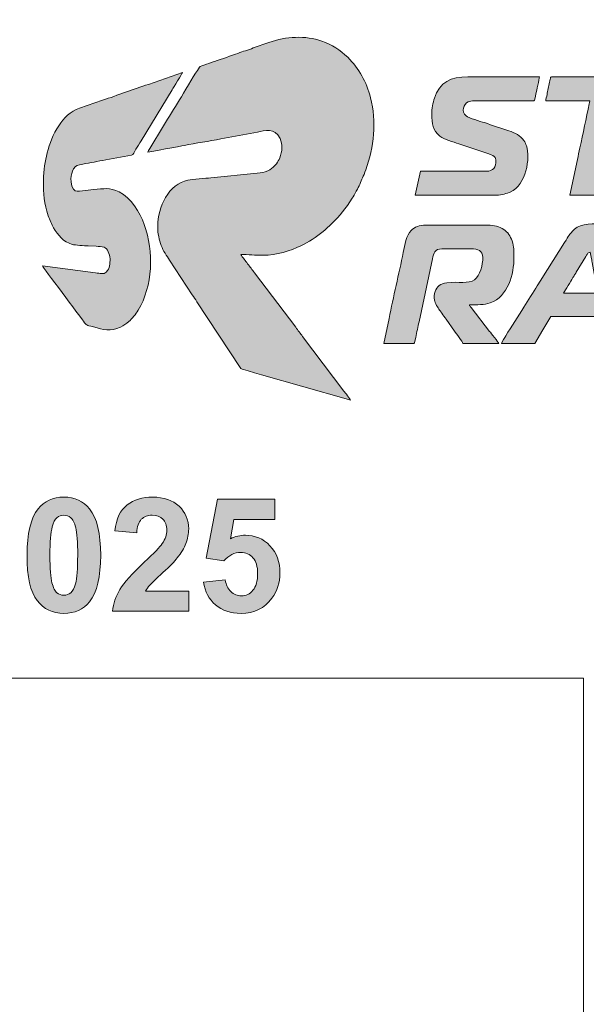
# Model space of a CAD drawing. Header units: millimetres. Extents: x 7 to 595, y -296 to -6.
# Tile 17 of 131: x 67 to 82, y -161 to -134. Entities that reach past the tile are written whole.
import ezdxf

# ---------------------------------------------------------------- set-up
doc = ezdxf.new("R2010")
doc.units = ezdxf.units.MM
doc.header["$MEASUREMENT"] = 0
doc.layers.add('Layer 1', color=7, linetype='Continuous', lineweight=0)

# ---------------------------------------------------------------- blocks, each defined once
blk = doc.blocks.new('Block_8')
at = {"layer": 'Layer 1', "true_color": 0x2c2a29, "transparency": 33554687}
h = blk.add_hatch(color=250, dxfattribs=at)
edge = h.paths.add_edge_path()
edge.add_spline(control_points=[(67.84, -147.659), (67.771, -147.659), (67.709, -147.682), (67.655, -147.727), (67.601, -147.771), (67.558, -147.852), (67.529, -147.968), (67.489, -148.118), (67.469, -148.372), (67.469, -148.729), (67.469, -149.086), (67.487, -149.331), (67.522, -149.464), (67.558, -149.597), (67.602, -149.686), (67.656, -149.731), (67.709, -149.775), (67.771, -149.797), (67.84, -149.797), (67.909, -149.797), (67.971, -149.774), (68.025, -149.729), (68.079, -149.685), (68.121, -149.604), (68.151, -149.488), (68.191, -149.339), (68.21, -149.086), (68.21, -148.729), (68.21, -148.372), (68.193, -148.128), (68.157, -147.994), (68.122, -147.861), (68.078, -147.771), (68.024, -147.727), (67.97, -147.682), (67.909, -147.659), (67.84, -147.659)], knot_values=[0, 0, 0, 0, 1, 1, 1, 2, 2, 2, 3, 3, 3, 4, 4, 4, 5, 5, 5, 6, 6, 6, 7, 7, 7, 8, 8, 8, 9, 9, 9, 10, 10, 10, 11, 11, 11, 12, 12, 12, 12], degree=3, periodic=0)
edge = h.paths.add_edge_path()
edge.add_spline(control_points=[(67.84, -147.177), (68.133, -147.177), (68.363, -147.282), (68.529, -147.492), (68.725, -147.74), (68.824, -148.153), (68.824, -148.729), (68.824, -149.304), (68.725, -149.717), (68.526, -149.968), (68.362, -150.176), (68.133, -150.28), (67.84, -150.28), (67.545, -150.28), (67.307, -150.166), (67.127, -149.939), (66.946, -149.712), (66.856, -149.306), (66.856, -148.723), (66.856, -148.151), (66.955, -147.739), (67.153, -147.488), (67.318, -147.28), (67.546, -147.177), (67.84, -147.177), (67.84, -147.177), (67.84, -147.177), (67.84, -147.177)], knot_values=[0, 0, 0, 0, 1, 1, 1, 2, 2, 2, 3, 3, 3, 4, 4, 4, 5, 5, 5, 6, 6, 6, 7, 7, 7, 8, 8, 8, 9, 9, 9, 9], degree=3, periodic=0)
h = blk.add_hatch(color=250, dxfattribs=at)
edge = h.paths.add_edge_path()
edge.add_spline(control_points=[(71.174, -149.687), (71.174, -149.687), (71.174, -150.225), (71.174, -150.225), (71.174, -150.225), (69.138, -150.225), (69.138, -150.225), (69.16, -150.02), (69.226, -149.827), (69.336, -149.644), (69.446, -149.461), (69.664, -149.218), (69.989, -148.916), (70.251, -148.672), (70.411, -148.506), (70.47, -148.419), (70.55, -148.299), (70.59, -148.181), (70.59, -148.063), (70.59, -147.933), (70.556, -147.833), (70.486, -147.764), (70.417, -147.694), (70.321, -147.659), (70.199, -147.659), (70.077, -147.659), (69.981, -147.696), (69.909, -147.769), (69.838, -147.842), (69.797, -147.963), (69.786, -148.133), (69.786, -148.133), (69.206, -148.075), (69.206, -148.075), (69.24, -147.755), (69.348, -147.525), (69.53, -147.385), (69.712, -147.247), (69.94, -147.177), (70.213, -147.177), (70.512, -147.177), (70.747, -147.258), (70.918, -147.419), (71.089, -147.581), (71.174, -147.782), (71.174, -148.023), (71.174, -148.159), (71.15, -148.289), (71.101, -148.413), (71.052, -148.537), (70.975, -148.666), (70.868, -148.801), (70.798, -148.892), (70.671, -149.021), (70.487, -149.19), (70.303, -149.358), (70.187, -149.47), (70.138, -149.525), (70.088, -149.58), (70.049, -149.635), (70.019, -149.687), (70.019, -149.687), (71.174, -149.687), (71.174, -149.687)], knot_values=[0, 0, 0, 0, 1, 1, 1, 2, 2, 2, 3, 3, 3, 4, 4, 4, 5, 5, 5, 6, 6, 6, 7, 7, 7, 8, 8, 8, 9, 9, 9, 10, 10, 10, 11, 11, 11, 12, 12, 12, 13, 13, 13, 14, 14, 14, 15, 15, 15, 16, 16, 16, 17, 17, 17, 18, 18, 18, 19, 19, 19, 20, 20, 20, 21, 21, 21, 21], degree=3, periodic=0)
h = blk.add_hatch(color=250, dxfattribs=at)
edge = h.paths.add_edge_path()
edge.add_spline(control_points=[(71.573, -149.446), (71.573, -149.446), (72.153, -149.386), (72.153, -149.386), (72.17, -149.518), (72.218, -149.622), (72.3, -149.699), (72.381, -149.776), (72.475, -149.814), (72.582, -149.814), (72.703, -149.814), (72.806, -149.765), (72.89, -149.665), (72.974, -149.566), (73.016, -149.416), (73.016, -149.216), (73.016, -149.029), (72.975, -148.888), (72.891, -148.794), (72.808, -148.701), (72.699, -148.654), (72.565, -148.654), (72.398, -148.654), (72.247, -148.727), (72.115, -148.874), (72.115, -148.874), (71.645, -148.806), (71.645, -148.806), (71.645, -148.806), (71.941, -147.232), (71.941, -147.232), (71.941, -147.232), (73.478, -147.232), (73.478, -147.232), (73.478, -147.232), (73.478, -147.773), (73.478, -147.773), (73.478, -147.773), (72.382, -147.773), (72.382, -147.773), (72.382, -147.773), (72.29, -148.289), (72.29, -148.289), (72.42, -148.225), (72.552, -148.193), (72.688, -148.193), (72.946, -148.193), (73.165, -148.286), (73.344, -148.475), (73.524, -148.662), (73.613, -148.907), (73.613, -149.207), (73.613, -149.458), (73.541, -149.681), (73.396, -149.877), (73.199, -150.146), (72.925, -150.28), (72.575, -150.28), (72.295, -150.28), (72.066, -150.204), (71.89, -150.054), (71.713, -149.903), (71.607, -149.701), (71.573, -149.446)], knot_values=[0, 0, 0, 0, 1, 1, 1, 2, 2, 2, 3, 3, 3, 4, 4, 4, 5, 5, 5, 6, 6, 6, 7, 7, 7, 8, 8, 8, 9, 9, 9, 10, 10, 10, 11, 11, 11, 12, 12, 12, 13, 13, 13, 14, 14, 14, 15, 15, 15, 16, 16, 16, 17, 17, 17, 18, 18, 18, 19, 19, 19, 20, 20, 20, 21, 21, 21, 21], degree=3, periodic=0)
at = {"layer": 'Layer 1'}
for points, knots in [([(67.84, -147.177), (68.133, -147.177), (68.363, -147.282), (68.529, -147.492), (68.725, -147.74), (68.824, -148.153), (68.824, -148.729), (68.824, -149.304), (68.725, -149.717), (68.526, -149.968), (68.362, -150.176), (68.133, -150.28), (67.84, -150.28), (67.545, -150.28), (67.307, -150.166), (67.127, -149.939), (66.946, -149.712), (66.856, -149.306), (66.856, -148.723), (66.856, -148.151), (66.955, -147.739), (67.153, -147.488), (67.318, -147.28), (67.546, -147.177), (67.84, -147.177), (67.84, -147.177), (67.84, -147.177), (67.84, -147.177)], [0, 0, 0, 0, 1, 1, 1, 2, 2, 2, 3, 3, 3, 4, 4, 4, 5, 5, 5, 6, 6, 6, 7, 7, 7, 8, 8, 8, 9, 9, 9, 9]), ([(71.174, -149.687), (71.174, -149.687), (71.174, -150.225), (71.174, -150.225), (71.174, -150.225), (69.138, -150.225), (69.138, -150.225), (69.16, -150.02), (69.226, -149.827), (69.336, -149.644), (69.446, -149.461), (69.664, -149.218), (69.989, -148.916), (70.251, -148.672), (70.411, -148.506), (70.47, -148.419), (70.55, -148.299), (70.59, -148.181), (70.59, -148.063), (70.59, -147.933), (70.556, -147.833), (70.486, -147.764), (70.417, -147.694), (70.321, -147.659), (70.199, -147.659), (70.077, -147.659), (69.981, -147.696), (69.909, -147.769), (69.838, -147.842), (69.797, -147.963), (69.786, -148.133), (69.786, -148.133), (69.206, -148.075), (69.206, -148.075), (69.24, -147.755), (69.348, -147.525), (69.53, -147.385), (69.712, -147.247), (69.94, -147.177), (70.213, -147.177), (70.512, -147.177), (70.747, -147.258), (70.918, -147.419), (71.089, -147.581), (71.174, -147.782), (71.174, -148.023), (71.174, -148.159), (71.15, -148.289), (71.101, -148.413), (71.052, -148.537), (70.975, -148.666), (70.868, -148.801), (70.798, -148.892), (70.671, -149.021), (70.487, -149.19), (70.303, -149.358), (70.187, -149.47), (70.138, -149.525), (70.088, -149.58), (70.049, -149.635), (70.019, -149.687), (70.019, -149.687), (71.174, -149.687), (71.174, -149.687)], [0, 0, 0, 0, 1, 1, 1, 2, 2, 2, 3, 3, 3, 4, 4, 4, 5, 5, 5, 6, 6, 6, 7, 7, 7, 8, 8, 8, 9, 9, 9, 10, 10, 10, 11, 11, 11, 12, 12, 12, 13, 13, 13, 14, 14, 14, 15, 15, 15, 16, 16, 16, 17, 17, 17, 18, 18, 18, 19, 19, 19, 20, 20, 20, 21, 21, 21, 21]), ([(71.573, -149.446), (71.573, -149.446), (72.153, -149.386), (72.153, -149.386), (72.17, -149.518), (72.218, -149.622), (72.3, -149.699), (72.381, -149.776), (72.475, -149.814), (72.582, -149.814), (72.703, -149.814), (72.806, -149.765), (72.89, -149.665), (72.974, -149.566), (73.016, -149.416), (73.016, -149.216), (73.016, -149.029), (72.975, -148.888), (72.891, -148.794), (72.808, -148.701), (72.699, -148.654), (72.565, -148.654), (72.398, -148.654), (72.247, -148.727), (72.115, -148.874), (72.115, -148.874), (71.645, -148.806), (71.645, -148.806), (71.645, -148.806), (71.941, -147.232), (71.941, -147.232), (71.941, -147.232), (73.478, -147.232), (73.478, -147.232), (73.478, -147.232), (73.478, -147.773), (73.478, -147.773), (73.478, -147.773), (72.382, -147.773), (72.382, -147.773), (72.382, -147.773), (72.29, -148.289), (72.29, -148.289), (72.42, -148.225), (72.552, -148.193), (72.688, -148.193), (72.946, -148.193), (73.165, -148.286), (73.344, -148.475), (73.524, -148.662), (73.613, -148.907), (73.613, -149.207), (73.613, -149.458), (73.541, -149.681), (73.396, -149.877), (73.199, -150.146), (72.925, -150.28), (72.575, -150.28), (72.295, -150.28), (72.066, -150.204), (71.89, -150.054), (71.713, -149.903), (71.607, -149.701), (71.573, -149.446)], [0, 0, 0, 0, 1, 1, 1, 2, 2, 2, 3, 3, 3, 4, 4, 4, 5, 5, 5, 6, 6, 6, 7, 7, 7, 8, 8, 8, 9, 9, 9, 10, 10, 10, 11, 11, 11, 12, 12, 12, 13, 13, 13, 14, 14, 14, 15, 15, 15, 16, 16, 16, 17, 17, 17, 18, 18, 18, 19, 19, 19, 20, 20, 20, 21, 21, 21, 21]), ([(67.84, -147.659), (67.771, -147.659), (67.709, -147.682), (67.655, -147.727), (67.601, -147.771), (67.558, -147.852), (67.529, -147.968), (67.489, -148.118), (67.469, -148.372), (67.469, -148.729), (67.469, -149.086), (67.487, -149.331), (67.522, -149.464), (67.558, -149.597), (67.602, -149.686), (67.656, -149.731), (67.709, -149.775), (67.771, -149.797), (67.84, -149.797), (67.909, -149.797), (67.971, -149.774), (68.025, -149.729), (68.079, -149.685), (68.121, -149.604), (68.151, -149.488), (68.191, -149.339), (68.21, -149.086), (68.21, -148.729), (68.21, -148.372), (68.193, -148.128), (68.157, -147.994), (68.122, -147.861), (68.078, -147.771), (68.024, -147.727), (67.97, -147.682), (67.909, -147.659), (67.84, -147.659)], [0, 0, 0, 0, 1, 1, 1, 2, 2, 2, 3, 3, 3, 4, 4, 4, 5, 5, 5, 6, 6, 6, 7, 7, 7, 8, 8, 8, 9, 9, 9, 10, 10, 10, 11, 11, 11, 12, 12, 12, 12])]:
    blk.add_open_spline(points, degree=3, knots=knots, dxfattribs=at)
blk = doc.blocks.new('Block_10')
at = {"layer": 'Layer 1', "true_color": 0x0d0a10, "transparency": 33554687}
h = blk.add_hatch(color=188, dxfattribs=at)
edge = h.paths.add_edge_path()
edge.add_spline(control_points=[(70.085, -137.97), (70.116, -137.955), (70.99, -137.801), (71.054, -137.788), (71.371, -137.726), (71.717, -137.673), (72.034, -137.609), (72.034, -137.609), (73.013, -137.429), (73.013, -137.429), (73.203, -137.396), (73.469, -137.304), (73.614, -137.599), (73.694, -137.762), (73.675, -137.952), (73.608, -138.113), (73.58, -138.179), (73.555, -138.219), (73.516, -138.275), (73.499, -138.3), (73.493, -138.302), (73.475, -138.323), (73.42, -138.389), (73.363, -138.429), (73.285, -138.468), (73.201, -138.509), (73.116, -138.517), (72.999, -138.525), (72.999, -138.525), (71.769, -138.649), (71.769, -138.649), (71.624, -138.668), (71.281, -138.692), (71.156, -138.715), (70.645, -138.809), (70.346, -139.43), (70.346, -139.945), (70.346, -140.147), (70.388, -140.309), (70.441, -140.462), (70.491, -140.606), (70.587, -140.735), (70.665, -140.851), (70.665, -140.851), (71.27, -141.772), (71.27, -141.772), (71.313, -141.836), (71.35, -141.893), (71.393, -141.959), (71.393, -141.959), (72.547, -143.711), (72.547, -143.711), (72.58, -143.763), (72.575, -143.755), (72.64, -143.773), (72.799, -143.816), (72.955, -143.862), (73.116, -143.909), (73.116, -143.909), (75.377, -144.553), (75.377, -144.553), (75.414, -144.562), (75.469, -144.576), (75.496, -144.589), (75.487, -144.554), (75.349, -144.384), (75.318, -144.343), (75.318, -144.343), (74.218, -142.888), (74.218, -142.888), (74.154, -142.802), (74.096, -142.727), (74.032, -142.642), (74.032, -142.642), (72.932, -141.187), (72.932, -141.187), (72.87, -141.104), (72.812, -141.029), (72.749, -140.945), (72.717, -140.902), (72.691, -140.867), (72.658, -140.824), (72.637, -140.795), (72.574, -140.724), (72.566, -140.696), (72.765, -140.696), (72.947, -140.72), (73.162, -140.72), (73.515, -140.72), (73.908, -140.596), (74.166, -140.467), (74.363, -140.369), (74.597, -140.231), (74.764, -140.086), (74.789, -140.064), (74.812, -140.043), (74.839, -140.022), (74.839, -140.022), (74.984, -139.89), (74.984, -139.89), (75.221, -139.652), (75.36, -139.479), (75.544, -139.192), (75.597, -139.11), (75.711, -138.906), (75.742, -138.828), (75.803, -138.679), (75.835, -138.63), (75.905, -138.436), (76.124, -137.833), (76.191, -137.152), (76.032, -136.512), (75.926, -136.086), (75.728, -135.74), (75.421, -135.433), (75.226, -135.239), (75.002, -135.093), (74.734, -135.002), (74.284, -134.848), (73.781, -134.871), (73.316, -135.039), (73.316, -135.039), (72.899, -135.184), (72.899, -135.184), (72.763, -135.238), (72.623, -135.274), (72.487, -135.328), (72.324, -135.392), (72.051, -135.474), (71.863, -135.544), (71.801, -135.568), (71.483, -135.663), (71.459, -135.696), (71.459, -135.696), (71.407, -135.782), (71.407, -135.782), (71.287, -135.965), (71.048, -136.367), (70.928, -136.568), (70.788, -136.804), (70.646, -137.028), (70.505, -137.263), (70.505, -137.263), (70.135, -137.872), (70.135, -137.872), (70.117, -137.902), (70.088, -137.933), (70.085, -137.97)], knot_values=[0, 0, 0, 0, 1, 1, 1, 2, 2, 2, 3, 3, 3, 4, 4, 4, 5, 5, 5, 6, 6, 6, 7, 7, 7, 8, 8, 8, 9, 9, 9, 10, 10, 10, 11, 11, 11, 12, 12, 12, 13, 13, 13, 14, 14, 14, 15, 15, 15, 16, 16, 16, 17, 17, 17, 18, 18, 18, 19, 19, 19, 20, 20, 20, 21, 21, 21, 22, 22, 22, 23, 23, 23, 24, 24, 24, 25, 25, 25, 26, 26, 26, 27, 27, 27, 28, 28, 28, 29, 29, 29, 30, 30, 30, 31, 31, 31, 32, 32, 32, 33, 33, 33, 34, 34, 34, 35, 35, 35, 36, 36, 36, 37, 37, 37, 38, 38, 38, 39, 39, 39, 40, 40, 40, 41, 41, 41, 42, 42, 42, 43, 43, 43, 44, 44, 44, 45, 45, 45, 46, 46, 46, 47, 47, 47, 48, 48, 48, 49, 49, 49, 49], degree=3, periodic=0)
h = blk.add_hatch(color=188, dxfattribs=at)
edge = h.paths.add_edge_path()
edge.add_spline(control_points=[(67.294, -138.712), (67.294, -139.088), (67.315, -139.335), (67.425, -139.666), (67.461, -139.775), (67.511, -139.896), (67.568, -139.989), (67.68, -140.175), (67.836, -140.368), (68.059, -140.428), (68.144, -140.451), (68.386, -140.467), (68.486, -140.467), (68.486, -140.467), (68.701, -140.48), (68.701, -140.48), (68.777, -140.492), (68.856, -140.476), (68.916, -140.502), (69.001, -140.539), (69.073, -140.689), (69.073, -140.81), (69.073, -140.936), (69.072, -141.068), (68.973, -141.167), (68.903, -141.238), (68.803, -141.203), (68.688, -141.187), (68.688, -141.187), (67.269, -140.998), (67.269, -140.998), (67.28, -141.038), (68.287, -142.374), (68.363, -142.475), (68.465, -142.612), (68.412, -142.567), (68.631, -142.631), (68.892, -142.707), (69.082, -142.769), (69.357, -142.637), (69.438, -142.598), (69.508, -142.546), (69.577, -142.489), (69.657, -142.422), (69.768, -142.282), (69.824, -142.189), (70.215, -141.538), (70.253, -140.632), (69.988, -139.895), (69.872, -139.572), (69.64, -139.187), (69.321, -139.028), (69.06, -138.898), (68.91, -138.943), (68.633, -138.966), (68.539, -138.974), (68.432, -138.99), (68.338, -138.997), (68.224, -139.007), (68.155, -139.037), (68.098, -138.953), (67.998, -138.803), (68.014, -138.555), (68.101, -138.41), (68.166, -138.302), (68.205, -138.313), (68.344, -138.286), (68.442, -138.267), (68.547, -138.25), (68.648, -138.23), (68.748, -138.21), (68.857, -138.19), (68.959, -138.174), (68.959, -138.174), (69.648, -138.047), (69.648, -138.047), (69.697, -138.034), (69.722, -137.963), (69.767, -137.889), (69.813, -137.812), (69.86, -137.737), (69.906, -137.66), (69.906, -137.66), (70.732, -136.299), (70.732, -136.299), (70.763, -136.247), (71, -135.868), (71.007, -135.84), (71.007, -135.84), (70.098, -136.155), (70.098, -136.155), (69.698, -136.287), (69.277, -136.446), (68.874, -136.579), (68.874, -136.579), (68.262, -136.791), (68.262, -136.791), (68.006, -136.876), (67.844, -137.046), (67.702, -137.26), (67.558, -137.474), (67.456, -137.736), (67.393, -137.988), (67.34, -138.2), (67.294, -138.451), (67.294, -138.712)], knot_values=[0, 0, 0, 0, 1, 1, 1, 2, 2, 2, 3, 3, 3, 4, 4, 4, 5, 5, 5, 6, 6, 6, 7, 7, 7, 8, 8, 8, 9, 9, 9, 10, 10, 10, 11, 11, 11, 12, 12, 12, 13, 13, 13, 14, 14, 14, 15, 15, 15, 16, 16, 16, 17, 17, 17, 18, 18, 18, 19, 19, 19, 20, 20, 20, 21, 21, 21, 22, 22, 22, 23, 23, 23, 24, 24, 24, 25, 25, 25, 26, 26, 26, 27, 27, 27, 28, 28, 28, 29, 29, 29, 30, 30, 30, 31, 31, 31, 32, 32, 32, 33, 33, 33, 34, 34, 34, 35, 35, 35, 35], degree=3, periodic=0)
h = blk.add_hatch(color=188, dxfattribs=at)
edge = h.paths.add_edge_path()
edge.add_spline(control_points=[(77.667, -136.949), (77.667, -137.203), (77.693, -137.385), (77.886, -137.539), (78.001, -137.629), (78.237, -137.693), (78.391, -137.744), (78.391, -137.744), (79.187, -138.009), (79.187, -138.009), (79.381, -138.074), (79.381, -138.132), (79.381, -138.247), (79.381, -138.325), (79.336, -138.399), (79.288, -138.432), (79.223, -138.476), (79.161, -138.476), (79.055, -138.476), (79.055, -138.476), (77.365, -138.476), (77.365, -138.476), (77.365, -138.476), (77.227, -139.112), (77.227, -139.112), (77.227, -139.112), (79.406, -139.113), (79.406, -139.113), (79.53, -139.112), (79.679, -139.069), (79.765, -139.031), (80.19, -138.841), (80.303, -138.118), (80.197, -137.799), (80.177, -137.741), (80.161, -137.706), (80.128, -137.656), (80.04, -137.526), (79.882, -137.444), (79.729, -137.393), (79.508, -137.32), (79.292, -137.251), (79.072, -137.177), (78.967, -137.142), (78.661, -137.058), (78.588, -137), (78.442, -136.883), (78.512, -136.687), (78.638, -136.623), (78.715, -136.583), (78.868, -136.599), (78.981, -136.599), (78.981, -136.599), (80.353, -136.599), (80.353, -136.599), (80.425, -136.6), (80.413, -136.59), (80.447, -136.416), (80.465, -136.326), (80.54, -136.017), (80.54, -135.954), (80.54, -135.954), (78.631, -135.954), (78.631, -135.954), (78.18, -135.954), (77.879, -136.09), (77.736, -136.528), (77.701, -136.635), (77.667, -136.813), (77.667, -136.949)], knot_values=[0, 0, 0, 0, 1, 1, 1, 2, 2, 2, 3, 3, 3, 4, 4, 4, 5, 5, 5, 6, 6, 6, 7, 7, 7, 8, 8, 8, 9, 9, 9, 10, 10, 10, 11, 11, 11, 12, 12, 12, 13, 13, 13, 14, 14, 14, 15, 15, 15, 16, 16, 16, 17, 17, 17, 18, 18, 18, 19, 19, 19, 20, 20, 20, 21, 21, 21, 22, 22, 22, 23, 23, 23, 23], degree=3, periodic=0)
h = blk.add_hatch(color=188, dxfattribs=at)
edge = h.paths.add_edge_path()
edge.add_spline(control_points=[(80.712, -136.599), (80.712, -136.599), (81.887, -136.599), (81.887, -136.599), (81.886, -136.629), (81.878, -136.651), (81.873, -136.674), (81.788, -137.064), (81.711, -137.469), (81.623, -137.852), (81.598, -137.958), (81.578, -138.056), (81.557, -138.162), (81.557, -138.162), (81.357, -139.112), (81.357, -139.112), (81.357, -139.112), (82.173, -139.112), (82.173, -139.112), (82.173, -139.112), (82.639, -136.917), (82.639, -136.917), (82.651, -136.857), (82.702, -136.643), (82.703, -136.599), (82.703, -136.599), (83.887, -136.599), (83.887, -136.599), (83.887, -136.599), (84.011, -136.021), (84.011, -136.021), (84.017, -135.994), (84.04, -135.954), (84.001, -135.954), (84.001, -135.954), (80.867, -135.954), (80.867, -135.954), (80.838, -135.954), (80.839, -135.988), (80.832, -136.017), (80.832, -136.017), (80.779, -136.266), (80.779, -136.266), (80.767, -136.324), (80.756, -136.374), (80.745, -136.428), (80.735, -136.476), (80.713, -136.549), (80.712, -136.599)], knot_values=[0, 0, 0, 0, 1, 1, 1, 2, 2, 2, 3, 3, 3, 4, 4, 4, 5, 5, 5, 6, 6, 6, 7, 7, 7, 8, 8, 8, 9, 9, 9, 10, 10, 10, 11, 11, 11, 12, 12, 12, 13, 13, 13, 14, 14, 14, 15, 15, 15, 16, 16, 16, 16], degree=3, periodic=0)
h = blk.add_hatch(color=188, dxfattribs=at)
edge = h.paths.add_edge_path()
edge.add_spline(control_points=[(79.528, -143.071), (79.528, -143.071), (80.418, -143.071), (80.418, -143.071), (80.418, -143.071), (80.631, -142.712), (80.631, -142.712), (80.666, -142.653), (80.702, -142.597), (80.739, -142.535), (80.776, -142.472), (80.812, -142.411), (80.851, -142.353), (80.851, -142.353), (82.173, -142.353), (82.173, -142.353), (82.173, -142.353), (82.303, -143.071), (82.303, -143.071), (82.303, -143.071), (83.111, -143.071), (83.111, -143.071), (83.111, -142.995), (82.733, -141.21), (82.692, -141.001), (82.65, -140.791), (82.581, -140.436), (82.532, -140.23), (82.511, -140.144), (82.483, -140.071), (82.428, -140.016), (82.367, -139.956), (82.33, -139.926), (82.233, -139.901), (82.041, -139.85), (81.642, -139.866), (81.477, -140.024), (81.316, -140.179), (81.341, -140.179), (81.21, -140.377), (81.21, -140.377), (80.608, -141.335), (80.608, -141.335), (80.568, -141.404), (80.527, -141.462), (80.486, -141.531), (80.379, -141.711), (80.235, -141.92), (80.127, -142.102), (79.983, -142.346), (79.79, -142.625), (79.645, -142.869), (79.624, -142.905), (79.531, -143.034), (79.528, -143.071)], knot_values=[0, 0, 0, 0, 1, 1, 1, 2, 2, 2, 3, 3, 3, 4, 4, 4, 5, 5, 5, 6, 6, 6, 7, 7, 7, 8, 8, 8, 9, 9, 9, 10, 10, 10, 11, 11, 11, 12, 12, 12, 13, 13, 13, 14, 14, 14, 15, 15, 15, 16, 16, 16, 17, 17, 17, 18, 18, 18, 18], degree=3, periodic=0)
edge = h.paths.add_edge_path()
edge.add_spline(control_points=[(81.895, -140.639), (81.895, -140.639), (81.924, -140.773), (81.924, -140.773), (81.934, -140.823), (81.943, -140.868), (81.95, -140.91), (81.95, -140.91), (82.08, -141.597), (82.08, -141.597), (82.086, -141.628), (82.099, -141.715), (82.107, -141.732), (82.107, -141.732), (81.185, -141.732), (81.185, -141.732), (81.241, -141.626), (81.369, -141.431), (81.438, -141.316), (81.453, -141.29), (81.465, -141.272), (81.482, -141.245), (81.497, -141.219), (81.508, -141.2), (81.525, -141.174), (81.525, -141.174), (81.783, -140.755), (81.783, -140.755), (81.799, -140.729), (81.807, -140.707), (81.825, -140.683), (81.845, -140.655), (81.855, -140.64), (81.895, -140.639), (81.895, -140.639), (81.895, -140.639), (81.895, -140.639)], knot_values=[0, 0, 0, 0, 1, 1, 1, 2, 2, 2, 3, 3, 3, 4, 4, 4, 5, 5, 5, 6, 6, 6, 7, 7, 7, 8, 8, 8, 9, 9, 9, 10, 10, 10, 11, 11, 11, 12, 12, 12, 12], degree=3, periodic=0)
h = blk.add_hatch(color=188, dxfattribs=at)
edge = h.paths.add_edge_path()
edge.add_spline(control_points=[(76.386, -143.071), (76.386, -143.071), (77.146, -143.071), (77.146, -143.071), (77.216, -143.073), (77.202, -143.096), (77.238, -142.911), (77.266, -142.767), (77.298, -142.636), (77.327, -142.493), (77.327, -142.493), (77.684, -140.811), (77.684, -140.811), (77.715, -140.659), (77.747, -140.549), (77.937, -140.549), (77.937, -140.549), (78.712, -140.549), (78.712, -140.549), (78.897, -140.549), (79.03, -140.592), (79.03, -140.777), (79.03, -140.965), (78.961, -141.265), (78.81, -141.373), (78.648, -141.49), (78.376, -141.413), (78.068, -141.455), (77.905, -141.478), (77.799, -141.544), (77.756, -141.69), (77.737, -141.755), (77.719, -141.843), (77.738, -141.915), (77.759, -141.998), (77.828, -142.118), (77.877, -142.184), (77.899, -142.212), (77.913, -142.236), (77.934, -142.265), (77.975, -142.319), (78.012, -142.372), (78.049, -142.428), (78.049, -142.428), (78.276, -142.748), (78.276, -142.748), (78.31, -142.797), (78.492, -143.04), (78.5, -143.071), (78.5, -143.071), (79.455, -143.071), (79.455, -143.071), (79.445, -143.035), (79.247, -142.793), (79.213, -142.75), (79.213, -142.75), (78.716, -142.112), (78.716, -142.112), (78.693, -142.082), (78.68, -142.08), (78.671, -142.043), (78.888, -142.043), (79.066, -142.046), (79.23, -141.989), (79.704, -141.823), (79.863, -141.223), (79.863, -140.769), (79.863, -140.592), (79.868, -140.504), (79.811, -140.332), (79.77, -140.207), (79.694, -140.099), (79.59, -140.03), (79.475, -139.953), (79.324, -139.912), (79.169, -139.912), (79.169, -139.912), (77.504, -139.912), (77.504, -139.912), (77.423, -139.912), (77.341, -139.931), (77.283, -139.952), (77.214, -139.977), (77.166, -140.009), (77.118, -140.057), (76.982, -140.193), (76.944, -140.436), (76.904, -140.642), (76.79, -141.22), (76.641, -141.83), (76.528, -142.405), (76.528, -142.405), (76.386, -143.071), (76.386, -143.071)], knot_values=[0, 0, 0, 0, 1, 1, 1, 2, 2, 2, 3, 3, 3, 4, 4, 4, 5, 5, 5, 6, 6, 6, 7, 7, 7, 8, 8, 8, 9, 9, 9, 10, 10, 10, 11, 11, 11, 12, 12, 12, 13, 13, 13, 14, 14, 14, 15, 15, 15, 16, 16, 16, 17, 17, 17, 18, 18, 18, 19, 19, 19, 20, 20, 20, 21, 21, 21, 22, 22, 22, 23, 23, 23, 24, 24, 24, 25, 25, 25, 26, 26, 26, 27, 27, 27, 28, 28, 28, 29, 29, 29, 30, 30, 30, 31, 31, 31, 31], degree=3, periodic=0)
at = {"layer": 'Layer 1'}
for points, knots in [([(70.085, -137.97), (70.116, -137.955), (70.99, -137.801), (71.054, -137.788), (71.371, -137.726), (71.717, -137.673), (72.034, -137.609), (72.034, -137.609), (73.013, -137.429), (73.013, -137.429), (73.203, -137.396), (73.469, -137.304), (73.614, -137.599), (73.694, -137.762), (73.675, -137.952), (73.608, -138.113), (73.58, -138.179), (73.555, -138.219), (73.516, -138.275), (73.499, -138.3), (73.493, -138.302), (73.475, -138.323), (73.42, -138.389), (73.363, -138.429), (73.285, -138.468), (73.201, -138.509), (73.116, -138.517), (72.999, -138.525), (72.999, -138.525), (71.769, -138.649), (71.769, -138.649), (71.624, -138.668), (71.281, -138.692), (71.156, -138.715), (70.645, -138.809), (70.346, -139.43), (70.346, -139.945), (70.346, -140.147), (70.388, -140.309), (70.441, -140.462), (70.491, -140.606), (70.587, -140.735), (70.665, -140.851), (70.665, -140.851), (71.27, -141.772), (71.27, -141.772), (71.313, -141.836), (71.35, -141.893), (71.393, -141.959), (71.393, -141.959), (72.547, -143.711), (72.547, -143.711), (72.58, -143.763), (72.575, -143.755), (72.64, -143.773), (72.799, -143.816), (72.955, -143.862), (73.116, -143.909), (73.116, -143.909), (75.377, -144.553), (75.377, -144.553), (75.414, -144.562), (75.469, -144.576), (75.496, -144.589), (75.487, -144.554), (75.349, -144.384), (75.318, -144.343), (75.318, -144.343), (74.218, -142.888), (74.218, -142.888), (74.154, -142.802), (74.096, -142.727), (74.032, -142.642), (74.032, -142.642), (72.932, -141.187), (72.932, -141.187), (72.87, -141.104), (72.812, -141.029), (72.749, -140.945), (72.717, -140.902), (72.691, -140.867), (72.658, -140.824), (72.637, -140.795), (72.574, -140.724), (72.566, -140.696), (72.765, -140.696), (72.947, -140.72), (73.162, -140.72), (73.515, -140.72), (73.908, -140.596), (74.166, -140.467), (74.363, -140.369), (74.597, -140.231), (74.764, -140.086), (74.789, -140.064), (74.812, -140.043), (74.839, -140.022), (74.839, -140.022), (74.984, -139.89), (74.984, -139.89), (75.221, -139.652), (75.36, -139.479), (75.544, -139.192), (75.597, -139.11), (75.711, -138.906), (75.742, -138.828), (75.803, -138.679), (75.835, -138.63), (75.905, -138.436), (76.124, -137.833), (76.191, -137.152), (76.032, -136.512), (75.926, -136.086), (75.728, -135.74), (75.421, -135.433), (75.226, -135.239), (75.002, -135.093), (74.734, -135.002), (74.284, -134.848), (73.781, -134.871), (73.316, -135.039), (73.316, -135.039), (72.899, -135.184), (72.899, -135.184), (72.763, -135.238), (72.623, -135.274), (72.487, -135.328), (72.324, -135.392), (72.051, -135.474), (71.863, -135.544), (71.801, -135.568), (71.483, -135.663), (71.459, -135.696), (71.459, -135.696), (71.407, -135.782), (71.407, -135.782), (71.287, -135.965), (71.048, -136.367), (70.928, -136.568), (70.788, -136.804), (70.646, -137.028), (70.505, -137.263), (70.505, -137.263), (70.135, -137.872), (70.135, -137.872), (70.117, -137.902), (70.088, -137.933), (70.085, -137.97)], [0, 0, 0, 0, 1, 1, 1, 2, 2, 2, 3, 3, 3, 4, 4, 4, 5, 5, 5, 6, 6, 6, 7, 7, 7, 8, 8, 8, 9, 9, 9, 10, 10, 10, 11, 11, 11, 12, 12, 12, 13, 13, 13, 14, 14, 14, 15, 15, 15, 16, 16, 16, 17, 17, 17, 18, 18, 18, 19, 19, 19, 20, 20, 20, 21, 21, 21, 22, 22, 22, 23, 23, 23, 24, 24, 24, 25, 25, 25, 26, 26, 26, 27, 27, 27, 28, 28, 28, 29, 29, 29, 30, 30, 30, 31, 31, 31, 32, 32, 32, 33, 33, 33, 34, 34, 34, 35, 35, 35, 36, 36, 36, 37, 37, 37, 38, 38, 38, 39, 39, 39, 40, 40, 40, 41, 41, 41, 42, 42, 42, 43, 43, 43, 44, 44, 44, 45, 45, 45, 46, 46, 46, 47, 47, 47, 48, 48, 48, 49, 49, 49, 49]), ([(67.294, -138.712), (67.294, -139.088), (67.315, -139.335), (67.425, -139.666), (67.461, -139.775), (67.511, -139.896), (67.568, -139.989), (67.68, -140.175), (67.836, -140.368), (68.059, -140.428), (68.144, -140.451), (68.386, -140.467), (68.486, -140.467), (68.486, -140.467), (68.701, -140.48), (68.701, -140.48), (68.777, -140.492), (68.856, -140.476), (68.916, -140.502), (69.001, -140.539), (69.073, -140.689), (69.073, -140.81), (69.073, -140.936), (69.072, -141.068), (68.973, -141.167), (68.903, -141.238), (68.803, -141.203), (68.688, -141.187), (68.688, -141.187), (67.269, -140.998), (67.269, -140.998), (67.28, -141.038), (68.287, -142.374), (68.363, -142.475), (68.465, -142.612), (68.412, -142.567), (68.631, -142.631), (68.892, -142.707), (69.082, -142.769), (69.357, -142.637), (69.438, -142.598), (69.508, -142.546), (69.577, -142.489), (69.657, -142.422), (69.768, -142.282), (69.824, -142.189), (70.215, -141.538), (70.253, -140.632), (69.988, -139.895), (69.872, -139.572), (69.64, -139.187), (69.321, -139.028), (69.06, -138.898), (68.91, -138.943), (68.633, -138.966), (68.539, -138.974), (68.432, -138.99), (68.338, -138.997), (68.224, -139.007), (68.155, -139.037), (68.098, -138.953), (67.998, -138.803), (68.014, -138.555), (68.101, -138.41), (68.166, -138.302), (68.205, -138.313), (68.344, -138.286), (68.442, -138.267), (68.547, -138.25), (68.648, -138.23), (68.748, -138.21), (68.857, -138.19), (68.959, -138.174), (68.959, -138.174), (69.648, -138.047), (69.648, -138.047), (69.697, -138.034), (69.722, -137.963), (69.767, -137.889), (69.813, -137.812), (69.86, -137.737), (69.906, -137.66), (69.906, -137.66), (70.732, -136.299), (70.732, -136.299), (70.763, -136.247), (71, -135.868), (71.007, -135.84), (71.007, -135.84), (70.098, -136.155), (70.098, -136.155), (69.698, -136.287), (69.277, -136.446), (68.874, -136.579), (68.874, -136.579), (68.262, -136.791), (68.262, -136.791), (68.006, -136.876), (67.844, -137.046), (67.702, -137.26), (67.558, -137.474), (67.456, -137.736), (67.393, -137.988), (67.34, -138.2), (67.294, -138.451), (67.294, -138.712)], [0, 0, 0, 0, 1, 1, 1, 2, 2, 2, 3, 3, 3, 4, 4, 4, 5, 5, 5, 6, 6, 6, 7, 7, 7, 8, 8, 8, 9, 9, 9, 10, 10, 10, 11, 11, 11, 12, 12, 12, 13, 13, 13, 14, 14, 14, 15, 15, 15, 16, 16, 16, 17, 17, 17, 18, 18, 18, 19, 19, 19, 20, 20, 20, 21, 21, 21, 22, 22, 22, 23, 23, 23, 24, 24, 24, 25, 25, 25, 26, 26, 26, 27, 27, 27, 28, 28, 28, 29, 29, 29, 30, 30, 30, 31, 31, 31, 32, 32, 32, 33, 33, 33, 34, 34, 34, 35, 35, 35, 35]), ([(77.667, -136.949), (77.667, -137.203), (77.693, -137.385), (77.886, -137.539), (78.001, -137.629), (78.237, -137.693), (78.391, -137.744), (78.391, -137.744), (79.187, -138.009), (79.187, -138.009), (79.381, -138.074), (79.381, -138.132), (79.381, -138.247), (79.381, -138.325), (79.336, -138.399), (79.288, -138.432), (79.223, -138.476), (79.161, -138.476), (79.055, -138.476), (79.055, -138.476), (77.365, -138.476), (77.365, -138.476), (77.365, -138.476), (77.227, -139.112), (77.227, -139.112), (77.227, -139.112), (79.406, -139.113), (79.406, -139.113), (79.53, -139.112), (79.679, -139.069), (79.765, -139.031), (80.19, -138.841), (80.303, -138.118), (80.197, -137.799), (80.177, -137.741), (80.161, -137.706), (80.128, -137.656), (80.04, -137.526), (79.882, -137.444), (79.729, -137.393), (79.508, -137.32), (79.292, -137.251), (79.072, -137.177), (78.967, -137.142), (78.661, -137.058), (78.588, -137), (78.442, -136.883), (78.512, -136.687), (78.638, -136.623), (78.715, -136.583), (78.868, -136.599), (78.981, -136.599), (78.981, -136.599), (80.353, -136.599), (80.353, -136.599), (80.425, -136.6), (80.413, -136.59), (80.447, -136.416), (80.465, -136.326), (80.54, -136.017), (80.54, -135.954), (80.54, -135.954), (78.631, -135.954), (78.631, -135.954), (78.18, -135.954), (77.879, -136.09), (77.736, -136.528), (77.701, -136.635), (77.667, -136.813), (77.667, -136.949)], [0, 0, 0, 0, 1, 1, 1, 2, 2, 2, 3, 3, 3, 4, 4, 4, 5, 5, 5, 6, 6, 6, 7, 7, 7, 8, 8, 8, 9, 9, 9, 10, 10, 10, 11, 11, 11, 12, 12, 12, 13, 13, 13, 14, 14, 14, 15, 15, 15, 16, 16, 16, 17, 17, 17, 18, 18, 18, 19, 19, 19, 20, 20, 20, 21, 21, 21, 22, 22, 22, 23, 23, 23, 23]), ([(80.712, -136.599), (80.712, -136.599), (81.887, -136.599), (81.887, -136.599), (81.886, -136.629), (81.878, -136.651), (81.873, -136.674), (81.788, -137.064), (81.711, -137.469), (81.623, -137.852), (81.598, -137.958), (81.578, -138.056), (81.557, -138.162), (81.557, -138.162), (81.357, -139.112), (81.357, -139.112), (81.357, -139.112), (82.173, -139.112), (82.173, -139.112), (82.173, -139.112), (82.639, -136.917), (82.639, -136.917), (82.651, -136.857), (82.702, -136.643), (82.703, -136.599), (82.703, -136.599), (83.887, -136.599), (83.887, -136.599), (83.887, -136.599), (84.011, -136.021), (84.011, -136.021), (84.017, -135.994), (84.04, -135.954), (84.001, -135.954), (84.001, -135.954), (80.867, -135.954), (80.867, -135.954), (80.838, -135.954), (80.839, -135.988), (80.832, -136.017), (80.832, -136.017), (80.779, -136.266), (80.779, -136.266), (80.767, -136.324), (80.756, -136.374), (80.745, -136.428), (80.735, -136.476), (80.713, -136.549), (80.712, -136.599)], [0, 0, 0, 0, 1, 1, 1, 2, 2, 2, 3, 3, 3, 4, 4, 4, 5, 5, 5, 6, 6, 6, 7, 7, 7, 8, 8, 8, 9, 9, 9, 10, 10, 10, 11, 11, 11, 12, 12, 12, 13, 13, 13, 14, 14, 14, 15, 15, 15, 16, 16, 16, 16]), ([(79.528, -143.071), (79.528, -143.071), (80.418, -143.071), (80.418, -143.071), (80.418, -143.071), (80.631, -142.712), (80.631, -142.712), (80.666, -142.653), (80.702, -142.597), (80.739, -142.535), (80.776, -142.472), (80.812, -142.411), (80.851, -142.353), (80.851, -142.353), (82.173, -142.353), (82.173, -142.353), (82.173, -142.353), (82.303, -143.071), (82.303, -143.071), (82.303, -143.071), (83.111, -143.071), (83.111, -143.071), (83.111, -142.995), (82.733, -141.21), (82.692, -141.001), (82.65, -140.791), (82.581, -140.436), (82.532, -140.23), (82.511, -140.144), (82.483, -140.071), (82.428, -140.016), (82.367, -139.956), (82.33, -139.926), (82.233, -139.901), (82.041, -139.85), (81.642, -139.866), (81.477, -140.024), (81.316, -140.179), (81.341, -140.179), (81.21, -140.377), (81.21, -140.377), (80.608, -141.335), (80.608, -141.335), (80.568, -141.404), (80.527, -141.462), (80.486, -141.531), (80.379, -141.711), (80.235, -141.92), (80.127, -142.102), (79.983, -142.346), (79.79, -142.625), (79.645, -142.869), (79.624, -142.905), (79.531, -143.034), (79.528, -143.071)], [0, 0, 0, 0, 1, 1, 1, 2, 2, 2, 3, 3, 3, 4, 4, 4, 5, 5, 5, 6, 6, 6, 7, 7, 7, 8, 8, 8, 9, 9, 9, 10, 10, 10, 11, 11, 11, 12, 12, 12, 13, 13, 13, 14, 14, 14, 15, 15, 15, 16, 16, 16, 17, 17, 17, 18, 18, 18, 18]), ([(76.386, -143.071), (76.386, -143.071), (77.146, -143.071), (77.146, -143.071), (77.216, -143.073), (77.202, -143.096), (77.238, -142.911), (77.266, -142.767), (77.298, -142.636), (77.327, -142.493), (77.327, -142.493), (77.684, -140.811), (77.684, -140.811), (77.715, -140.659), (77.747, -140.549), (77.937, -140.549), (77.937, -140.549), (78.712, -140.549), (78.712, -140.549), (78.897, -140.549), (79.03, -140.592), (79.03, -140.777), (79.03, -140.965), (78.961, -141.265), (78.81, -141.373), (78.648, -141.49), (78.376, -141.413), (78.068, -141.455), (77.905, -141.478), (77.799, -141.544), (77.756, -141.69), (77.737, -141.755), (77.719, -141.843), (77.738, -141.915), (77.759, -141.998), (77.828, -142.118), (77.877, -142.184), (77.899, -142.212), (77.913, -142.236), (77.934, -142.265), (77.975, -142.319), (78.012, -142.372), (78.049, -142.428), (78.049, -142.428), (78.276, -142.748), (78.276, -142.748), (78.31, -142.797), (78.492, -143.04), (78.5, -143.071), (78.5, -143.071), (79.455, -143.071), (79.455, -143.071), (79.445, -143.035), (79.247, -142.793), (79.213, -142.75), (79.213, -142.75), (78.716, -142.112), (78.716, -142.112), (78.693, -142.082), (78.68, -142.08), (78.671, -142.043), (78.888, -142.043), (79.066, -142.046), (79.23, -141.989), (79.704, -141.823), (79.863, -141.223), (79.863, -140.769), (79.863, -140.592), (79.868, -140.504), (79.811, -140.332), (79.77, -140.207), (79.694, -140.099), (79.59, -140.03), (79.475, -139.953), (79.324, -139.912), (79.169, -139.912), (79.169, -139.912), (77.504, -139.912), (77.504, -139.912), (77.423, -139.912), (77.341, -139.931), (77.283, -139.952), (77.214, -139.977), (77.166, -140.009), (77.118, -140.057), (76.982, -140.193), (76.944, -140.436), (76.904, -140.642), (76.79, -141.22), (76.641, -141.83), (76.528, -142.405), (76.528, -142.405), (76.386, -143.071), (76.386, -143.071)], [0, 0, 0, 0, 1, 1, 1, 2, 2, 2, 3, 3, 3, 4, 4, 4, 5, 5, 5, 6, 6, 6, 7, 7, 7, 8, 8, 8, 9, 9, 9, 10, 10, 10, 11, 11, 11, 12, 12, 12, 13, 13, 13, 14, 14, 14, 15, 15, 15, 16, 16, 16, 17, 17, 17, 18, 18, 18, 19, 19, 19, 20, 20, 20, 21, 21, 21, 22, 22, 22, 23, 23, 23, 24, 24, 24, 25, 25, 25, 26, 26, 26, 27, 27, 27, 28, 28, 28, 29, 29, 29, 30, 30, 30, 31, 31, 31, 31]), ([(81.895, -140.639), (81.895, -140.639), (81.924, -140.773), (81.924, -140.773), (81.934, -140.823), (81.943, -140.868), (81.95, -140.91), (81.95, -140.91), (82.08, -141.597), (82.08, -141.597), (82.086, -141.628), (82.099, -141.715), (82.107, -141.732), (82.107, -141.732), (81.185, -141.732), (81.185, -141.732), (81.241, -141.626), (81.369, -141.431), (81.438, -141.316), (81.453, -141.29), (81.465, -141.272), (81.482, -141.245), (81.497, -141.219), (81.508, -141.2), (81.525, -141.174), (81.525, -141.174), (81.783, -140.755), (81.783, -140.755), (81.799, -140.729), (81.807, -140.707), (81.825, -140.683), (81.845, -140.655), (81.855, -140.64), (81.895, -140.639), (81.895, -140.639), (81.895, -140.639), (81.895, -140.639)], [0, 0, 0, 0, 1, 1, 1, 2, 2, 2, 3, 3, 3, 4, 4, 4, 5, 5, 5, 6, 6, 6, 7, 7, 7, 8, 8, 8, 9, 9, 9, 10, 10, 10, 11, 11, 11, 12, 12, 12, 12])]:
    blk.add_open_spline(points, degree=3, knots=knots, dxfattribs=at)
blk = doc.blocks.new('Block_9')
at = {"layer": 'Layer 1'}
blk.add_blockref('Block_10', (0, 0), dxfattribs=at)
blk = doc.blocks.new('Block_7')
at = {"layer": 'Layer 1', "color": 240, "lineweight": 0, "true_color": 0xed2224}
blk.add_lwpolyline([(81.72, -152.009), (81.72, -187.009), (83.469, -187.009), (91.72, -152.009)], dxfattribs=at)
blk.add_open_spline([(11.72, -152.009), (8.97, -152.009), (6.72, -149.759), (6.72, -147.009), (6.72, -147.009), (6.72, -132.009), (6.72, -132.009), (6.72, -129.259), (8.97, -127.009), (11.72, -127.009), (11.72, -127.009), (21.72, -127.009), (21.72, -127.009), (21.72, -127.009), (21.72, -92.009), (21.72, -92.009), (21.72, -92.009), (23.469, -92.009), (23.469, -92.009), (23.469, -92.009), (27.89, -107.443), (27.89, -107.443), (27.89, -107.443), (33.494, -127.009), (33.494, -127.009), (33.494, -127.009), (51.63, -127.009), (51.63, -127.009), (51.63, -127.009), (69.766, -127.009), (69.766, -127.009), (69.766, -127.009), (75.37, -107.443), (75.37, -107.443), (75.37, -107.443), (79.791, -92.009), (79.791, -92.009), (79.791, -92.009), (81.72, -92.009), (81.72, -92.009), (81.72, -92.009), (81.72, -127.009), (81.72, -127.009), (81.72, -127.009), (91.72, -127.009), (91.72, -127.009), (94.47, -127.009), (96.72, -129.259), (96.72, -132.009), (96.72, -132.009), (96.72, -147.009), (96.72, -147.009), (96.72, -149.759), (94.47, -152.009), (91.72, -152.009)], degree=3, knots=[0, 0, 0, 0, 1, 1, 1, 2, 2, 2, 3, 3, 3, 4, 4, 4, 5, 5, 5, 6, 6, 6, 7, 7, 7, 8, 8, 8, 9, 9, 9, 10, 10, 10, 11, 11, 11, 12, 12, 12, 13, 13, 13, 14, 14, 14, 15, 15, 15, 16, 16, 16, 17, 17, 17, 18, 18, 18, 18], dxfattribs=at)
blk.add_open_spline([(81.72, -152.009), (81.72, -152.009), (21.72, -152.009), (21.72, -152.009)], degree=3, dxfattribs=at)
blk.add_open_spline([(81.72, -152.009), (81.72, -152.009), (21.72, -152.009), (21.72, -152.009)], degree=3, dxfattribs=at)
at = {"layer": 'Layer 1'}
for name in ['Block_9', 'Block_8']:
    blk.add_blockref(name, (0, 0), dxfattribs=at)

msp = doc.modelspace()

# ---------------------------------------------------------------- block references
at = {"layer": 'Layer 1'}
msp.add_blockref('Block_7', (0, 0), dxfattribs=at)

doc.saveas('drawing.dxf')
